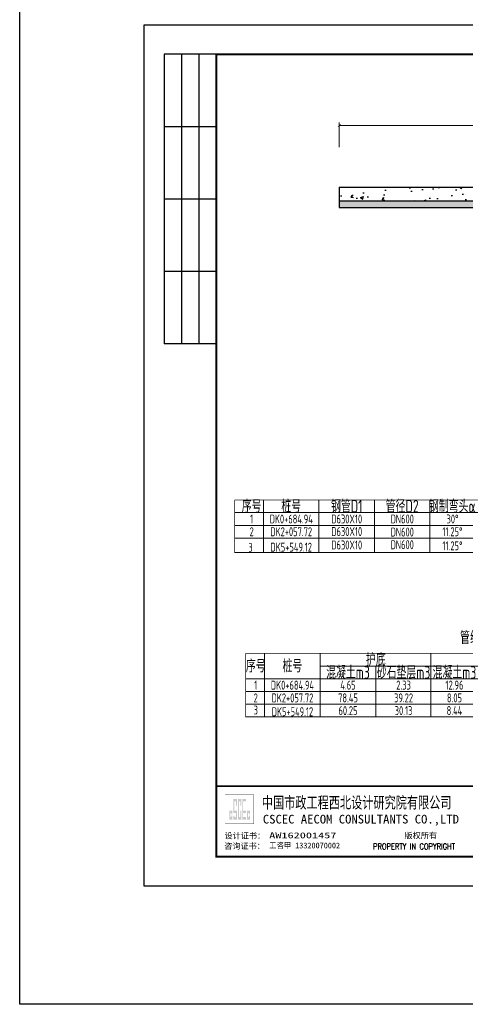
# Model space of a CAD drawing. Extents: x -493406 to 788281, y -294927 to -108123.
# Tile 3 of 9: x 451460 to 453198, y -294927 to -291086. Entities that reach past the tile are written whole.
import ezdxf
from ezdxf.enums import TextEntityAlignment as Align

# ---------------------------------------------------------------- set-up
doc = ezdxf.new("R2010")
doc.units = 0
doc.layers.add('GPSCOMMON', color=7, linetype='Continuous')
doc.layers.add('pp-com', color=7, linetype='Continuous')
doc.layers.add('标注', color=4, linetype='Continuous', lineweight=13)
doc.styles.add('gpshz', font='tssdeng.shx', dxfattribs={"width": 0.7, "bigfont": 'tssdchn.shx'})
doc.styles.add('图签', font='txt', dxfattribs={"width": 0.66})
doc.styles.add('图签 1', font='romanc.shx', dxfattribs={"width": 0.8})
doc.dimstyles.new('1bi50', dxfattribs={"dimtxt": 35, "dimasz": 15, "dimexe": 15, "dimexo": 15, "dimgap": 0.01, "dimtad": 1, "dimdec": 0, "dimlfac": 0.5, "dimdsep": 46, "dimtxsty": 'gpshz', "dimblk": 'ARCHTICK', "dimcen": 2.5, "dimclrd": 256, "dimclre": 256, "dimclrt": 256, "dimadec": 0, "dimazin": 0, "dimtfac": 1, "dimtdec": 0, "dimtmove": 2, "dimatfit": 0, "dimfxl": 0, "dimlwd": -1, "dimlwe": -1, "dimarcsym": 0})

# ---------------------------------------------------------------- blocks, each defined once
blk = doc.blocks.new('_ArchTick')
at = {"color": 0, "linetype": 'ByBlock', "const_width": 0.15}
blk.add_lwpolyline([(-0.5, -0.5), (0.5, 0.5)], dxfattribs=at)
blk = doc.blocks.new('*D109')
at = {"layer": 'Defpoints', "color": 0}
for p in [(453942.4, -291498.8), (452706.6, -291587), (453942.4, -291587)]:
    blk.add_point(p, dxfattribs=at)
at = {"layer": '标注'}
for p, q in [((452706.6, -291583.2), (452706.6, -291487.5)), ((452706.6, -291498.8), (453942.4, -291498.8)), ((453942.4, -291583.2), (453942.4, -291487.5))]:
    blk.add_line(p, q, dxfattribs=at)
at = {"layer": '标注', "xscale": 11.25, "yscale": 11.25, "zscale": 11.25, "rotation": 180}
blk.add_blockref('_ArchTick', (452706.6, -291498.8), dxfattribs=at)
at = {"layer": '标注', "xscale": 11.25, "yscale": 11.25, "zscale": 11.25}
blk.add_blockref('_ArchTick', (453942.4, -291498.8), dxfattribs=at)
at = {"layer": '标注', "insert": (453373.2, -291443.6), "char_height": 26.25, "attachment_point": 5, "style": 'gpshz'}
blk.add_mtext('500', dxfattribs=at)
blk = doc.blocks.new('*U69')
at = {"linetype": 'Continuous'}
h = blk.add_hatch(color=0, dxfattribs=at)
h.paths.add_polyline_path([(30.15, 24.21), (30.15, 23.67), (29.79, 23.67), (29.79, 25.06), (30.15, 25.06), (30.15, 24.58), (30.49, 24.58), (30.49, 25.94), (29.45, 25.94), (29.45, 22.84), (30.49, 22.84), (30.49, 24.21)])
h.paths.add_polyline_path([(30.83, 24.21), (30.83, 22.84), (32.1, 22.84), (32.1, 25.94), (31.17, 25.94), (31.17, 29.16), (31.76, 29.16), (31.76, 27.64), (32.1, 27.64), (32.1, 29.98), (30.83, 29.98), (30.83, 25.06), (31.76, 25.06), (31.76, 23.67), (31.17, 23.67), (31.17, 24.21)])
h.paths.add_polyline_path([(33.25, 25.94), (33.25, 23.67), (32.78, 23.67), (32.78, 29.16), (33.25, 29.16), (33.25, 27.64), (33.59, 27.64), (33.59, 29.98), (32.44, 29.98), (32.44, 22.84), (33.59, 22.84), (33.59, 25.94)])
h.paths.add_polyline_path([(35.22, 29.98), (33.93, 29.98), (33.93, 22.84), (35.22, 22.84), (35.22, 23.67), (34.27, 23.67), (34.27, 25.06), (35.22, 25.06), (35.22, 25.94), (34.27, 25.94), (34.27, 29.16), (35.22, 29.16)])
h.paths.add_polyline_path([(36.25, 24.21), (36.25, 23.67), (35.9, 23.67), (35.9, 25.06), (36.25, 25.06), (36.25, 24.58), (36.59, 24.58), (36.59, 25.94), (35.56, 25.94), (35.56, 22.84), (36.59, 22.84), (36.59, 24.21)])
at = {"color": 0}
for p, q in [((7, 287), (7, 187)), ((25, 287), (7, 287)), ((13, 287), (13, 187)), ((19, 287), (19, 187)), ((25, 262), (7, 262)), ((25, 237), (7, 237)), ((25, 212), (7, 212)), ((25, 187), (7, 187))]:
    blk.add_line(p, q, dxfattribs=at)
blk.add_lwpolyline([(0, 0), (420, 0), (420, 297), (0, 297)], close=True, dxfattribs=at)
for points, const_width in [([(410, 10), (410, 287), (25, 287), (25, 10), (410, 10)], 0.75), ([(25, 34.34), (410, 34.34)], 0.5)]:
    blk.add_lwpolyline(points, dxfattribs=dict(at, const_width=const_width))
at = {"color": 0, "linetype": 'Continuous', "const_width": 0.107}
blk.add_lwpolyline([(28, 21.34), (38, 21.34), (38, 31.34), (28, 31.34)], close=True, dxfattribs=at)
at = {"color": 0, "linetype": 'Continuous'}
for s, height, style, width, p in [('中国市政工程西北设计研究院有限公司', 4, '图签', 0.74, (40.74, 26.71)), ('CSCEC AECOM CONSULTANTS CO.,LTD', 3, '图签', 1.07, (41.06, 21.47)), ('PROPERTY IN COPYRIGHT', 2, '图签 1', 0.8, (79.11, 12.55))]:
    blk.add_text(s, height=height, dxfattribs=dict(at, style=style, width=width)).set_placement(p)
at = {"color": 0, "linetype": 'Continuous', "style": '图签'}
for s, p in [('设计证书：', (27.85, 16.24)), ('版权所有', (89.96, 16.29)), ('咨询证书：', (27.76, 12.7))]:
    blk.add_text(s, height=2, dxfattribs=at).set_placement(p)
at = {"color": 0, "linetype": 'Continuous', "style": '图签', "flags": 8}
for tag, width, p, p2 in [('设计总负责', 0.611046, (130.25, 28.99), (141.11, 28.99)), ('工程名称', 2.988281, (283.25, 28.99), (325.75, 28.99)), ('图纸编号', 2.575163, (345.13, 28.99), (381.76, 28.99)), ('子项名称', 2.988281, (283.25, 20.99), (325.75, 20.99))]:
    blk.add_attdef(tag, text='', height=2.5, dxfattribs=dict(at, width=width)).set_placement(p, p2, align=Align.FIT)
at = {"color": 0, "linetype": 'Continuous', "ltscale": 0.055, "style": '图签', "flags": 8}
for tag, width, p, p2 in [('审定', 1.617188, (172.25, 28.99), (183.75, 28.99)), ('设计', 1.617188, (214.25, 28.99), (225.75, 28.99)), ('工程编号', 0.738284, (256.25, 28.99), (266.75, 28.99)), ('版本', 1.530605, (397.87, 28.99), (408.75, 28.99)), ('设计负责', 0.763807, (130.25, 20.99), (141.11, 20.99)), ('审核', 1.617188, (172.25, 20.99), (183.75, 20.99)), ('注册工程师', 0.646875, (214.25, 20.99), (225.75, 20.99)), ('图纸比例', 0.738284, (256.25, 20.99), (266.75, 20.99)), ('专业负责', 0.763807, (130.25, 12.65), (141.11, 12.65)), ('校核', 1.617188, (172.25, 12.65), (183.75, 12.65)), ('注册建筑师', 0.646875, (214.25, 12.65), (225.75, 12.65)), ('出图日期', 0.738284, (256.25, 12.65), (266.75, 12.65))]:
    blk.add_attdef(tag, text='', height=2.5, dxfattribs=dict(at, width=width)).set_placement(p, p2, align=Align.FIT)
at = {"color": 0, "linetype": 'Continuous', "style": '图签'}
for tag, p, width in [('设计证书', (43.26, 16.37), 1.55), ('咨询证书', (43.26, 12.88), 0.9)]:
    blk.add_attdef(tag, p, '', height=2, dxfattribs=dict(at, width=width))
at = {"color": 0, "linetype": 'Continuous', "style": '图签', "width": 0.85}
for tag, height, p in [('图纸名称_2_1', 2.2, (305.02, 15.12)), ('图纸名称_1_1', 2.5, (305.02, 13.35)), ('图纸名称_2_2', 2.2, (305.02, 11.51))]:
    blk.add_attdef(tag, text='', height=height, dxfattribs=at).set_placement(p, align=Align.CENTER)
blk = doc.blocks.new('20180504.1549202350')
at = {"layer": 'GPSCOMMON'}
h = blk.add_hatch(dxfattribs=at)
h.set_pattern_fill('AR-CONC', color=256, scale=0.666665, style=0)
h.set_pattern_definition([(50, (-826994.75, 120565.01), (121.456142, -10.6260305), [12.699968, -139.699651]), (355, (-826994.75, 120565.01), (-23.495556, 127.370912), [10.159975, -111.76011]), (100.451445, (-826984.63, 120564.13), (97.960586, 116.744876), [10.793312, -118.726533]), (46.1842, (-826994.75, 120598.88), (180.718909, -28.028149), [19.049952, -209.549476]), (96.635558, (-826979.7, 120596.54), (158.269027, 164.950337), [16.189975, -178.08996]), (351.184151, (-826994.75, 120598.88), (158.269027, 164.950337), [15.23994, -167.639402]), (21, (-826977.82, 120590.41), (101.076008, -68.176628), [12.699968, -139.699651]), (326, (-826977.82, 120590.41), (41.201249, 122.79167), [10.159975, -111.759721]), (71.451445, (-826969.4, 120584.73), (142.277257, 54.615043), [10.793312, -118.726328]), (37.5, (-826994.75, 120565.013), (2.0590637, 56.369885), [0, -110.4050573, 0, -113.4530497, 0, -112.183053]), (7.5, (-826994.75, 120565.013), (44.5463303, 66.786883), [0, -64.6851716, 0, -107.8650637, 0, -42.7565598]), (327.5, (-827032.513, 120565.013), (90.3935041, -3.8191531), [0, -42.3332275, 0, -132.0796698, 0, -175.259562]), (317.5, (-827049.446, 120565.01), (98.7525407, 16.9509516), [0, -55.033196, 0, -87.7144474, 0, -124.459689])])
h.paths.add_polyline_path([(454926.38, -291739.11), (453185.05, -291739.11), (453238.38, -291792.44), (454873.04, -291792.44)])
h.paths.add_polyline_path([(452706.56, -291739.11), (452706.56, -291792.44), (453238.38, -291792.44), (453185.05, -291739.11)])
h.paths.add_polyline_path([(455373.22, -291792.44), (455373.22, -291739.11), (454926.38, -291739.11), (454873.04, -291792.44)])
h = blk.add_hatch(dxfattribs=at)
h.set_pattern_fill('DOTS', color=256, scale=13.3333, style=0)
h.set_pattern_definition([(0, (-826994.751, 120565.013), (10.58330687, 21.16661375), [0, -21.16661375])])
h.paths.add_polyline_path([(454873.04, -291792.44), (453238.38, -291792.44), (453265.05, -291819.11), (454846.38, -291819.11)])
h.paths.add_polyline_path([(452706.56, -291792.44), (452706.56, -291819.11), (453265.05, -291819.11), (453238.38, -291792.44)])
h.paths.add_polyline_path([(455373.22, -291819.11), (455373.22, -291792.44), (454873.04, -291792.44), (454846.38, -291819.11)])
for p, q in [((452706.56, -291739.11), (455373.22, -291739.11)), ((452706.56, -291739.11), (452706.56, -291819.11)), ((452706.56, -291792.44), (455373.22, -291792.44)), ((452706.56, -291819.11), (455373.22, -291819.11))]:
    blk.add_line(p, q, dxfattribs=at)
blk.add_lwpolyline([(451460.3, -283910.4), (458292.3, -283910.4), (458292.3, -294926.9), (451460.3, -294926.9)], close=True, dxfattribs=at)
at = {"layer": '标注'}
for p, q in [((452410.78, -292959.4), (452410.78, -293164.1)), ((452627.23, -292959.4), (452627.23, -293164.1)), ((452843.69, -292959.4), (452843.69, -293164.1)), ((453060.14, -292959.4), (453060.14, -293164.1)), ((452298.31, -293009.01), (456502.85, -293009.01)), ((452298.31, -293058.61), (456502.85, -293058.61)), ((452298.31, -293108.22), (456502.85, -293108.22)), ((452298.31, -293164.1), (456502.85, -293164.1)), ((452415.29, -293557.71), (452415.29, -293806.05)), ((452632.01, -293557.71), (452632.01, -293806.05)), ((453063.8, -293557.71), (453063.8, -293806.05)), ((452632.01, -293607.54), (454711.4, -293607.54)), ((452848.74, -293607.38), (452848.74, -293806.05)), ((452341.2, -293657.21), (454711.4, -293657.21)), ((452341.2, -293706.88), (454711.4, -293706.88)), ((452341.2, -293756.38), (454711.4, -293756.55)), ((452341.2, -293756.39), (454711.4, -293756.39)), ((452341.2, -293806.05), (454711.4, -293806.06))]:
    blk.add_line(p, q, dxfattribs=at)
for points, const_width in [([(452298.31, -292959.4), (456502.85, -292959.4), (456502.85, -293164.1)], 3.01), ([(452298.31, -293164.1), (452298.31, -292959.4)], 3.01), ([(452341.2, -293806.05), (452341.2, -293557.71)], 3.02), ([(452341.2, -293557.87), (454711.4, -293557.87), (454711.4, -293806.06)], 3.02)]:
    blk.add_lwpolyline(points, dxfattribs=dict(at, const_width=const_width))
at = {"layer": 'pp-com'}
ref = blk.add_blockref('*U69', (451944.4, -294464.23), dxfattribs=dict(at, xscale=11.3, yscale=11.3, zscale=11.3))
ref.add_attrib('咨询证书', '工咨甲 13320070002', (452433.21, -294318.72), dxfattribs={"layer": '0', "color": 0, "height": 22.6, "style": '图签', "width": 0.9})
ref.add_attrib('设计证书', 'AW162001457', (452433.21, -294279.22), dxfattribs={"layer": '0', "color": 0, "height": 22.6, "style": '图签', "width": 1.55})
at = {"layer": '标注', "style": 'gpshz', "width": 0.7}
for s, height, p in [('序号', 50, (452364.62, -292984.2)), ('桩号', 50, (452519.01, -292984.2)), ('钢管D1', 50, (452735.46, -292984.2)), ('管径D2', 50, (452951.91, -292984.2)), ('钢制弯头α', 50, (453147.95, -292984.2)), ('1', 35, (452364.62, -293033.81)), ('DK0+684.94', 35, (452519.01, -293033.81)), ('D630X10', 35, (452735.46, -293033.81)), ('DN600', 35, (452951.91, -293033.81)), ('30°', 35, (453147.95, -293033.81)), ('2', 35, (452364.62, -293083.42)), ('DK2+057.72', 35, (452519.01, -293083.42)), ('D630X10', 35, (452735.46, -293082.8)), ('DN600', 35, (452951.91, -293084.7)), ('11.25°', 35, (453147.95, -293083.42)), ('3', 35, (452360.4, -293144.5)), ('DK5+549.12', 35, (452519.01, -293143.7)), ('D630X10', 35, (452735.46, -293135.2)), ('DN600', 35, (452951.91, -293134.1)), ('11.25°', 35, (453147.95, -293138.4)), ('序号', 50, (452380.7, -293607.38)), ('桩号', 50, (452523.65, -293607.38)), ('护底', 50, (452848.74, -293582.54)), ('混凝土m3', 50, (452740.38, -293632.21)), ('砂石垫层m3', 50, (452957.1, -293632.21)), ('混凝土m3', 50, (453155.57, -293632.21)), ('1', 35, (452380.7, -293681.88)), ('DK0+684.94', 35, (452523.79, -293682.08)), ('12.96', 35, (453155.57, -293681.88)), ('2', 35, (452380.7, -293731.55)), ('DK2+057.72', 35, (452523.79, -293731.68)), ('78.45', 35, (452740.38, -293731.55)), ('39.22', 35, (452957.1, -293731.55)), ('8.05', 35, (453155.57, -293731.55)), ('3', 35, (452380.7, -293779)), ('DK5+549.12', 35, (452523.79, -293785.6)), ('60.25', 35, (452740.38, -293781.22)), ('30.13', 35, (452957.1, -293781.22)), ('8.44', 35, (453155.57, -293781.22))]:
    blk.add_text(s, height=height, dxfattribs=at).set_placement(p, align=Align.MIDDLE_CENTER)
blk.add_text('管线穿越河道倒虹管工程量表', height=50, dxfattribs=at).set_placement((453177.41, -293521.86))
at = {"layer": '标注', "color": 3, "style": 'gpshz', "width": 0.7}
for s, p in [('4.65', (452740.38, -293681.88)), ('2.33', (452957.1, -293681.88))]:
    blk.add_text(s, height=35, dxfattribs=at).set_placement(p, align=Align.MIDDLE_CENTER)
at = {"layer": '标注'}
dim = blk.add_linear_dim(base=(453942.38, -291498.79), p1=(452706.56, -291586.96), p2=(453942.38, -291586.96), text='500', dimstyle='1bi50', override={"dimscale": 0.75, "dimexo": 5, "dimgap": 0.1, "dimlfac": 0.3777, "dimtxsty": 'gpshz'}, dxfattribs=at)
dim.commit()
dim.dimension.update_dxf_attribs({"geometry": '*D109', "text_midpoint": (453373.22, -291443.59), "dimtype": 160})

msp = doc.modelspace()

# ---------------------------------------------------------------- block references
at = {"layer": 'GPSCOMMON'}
msp.add_blockref('20180504.1549202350', (0, 0), dxfattribs=at)

doc.saveas('drawing.dxf')
